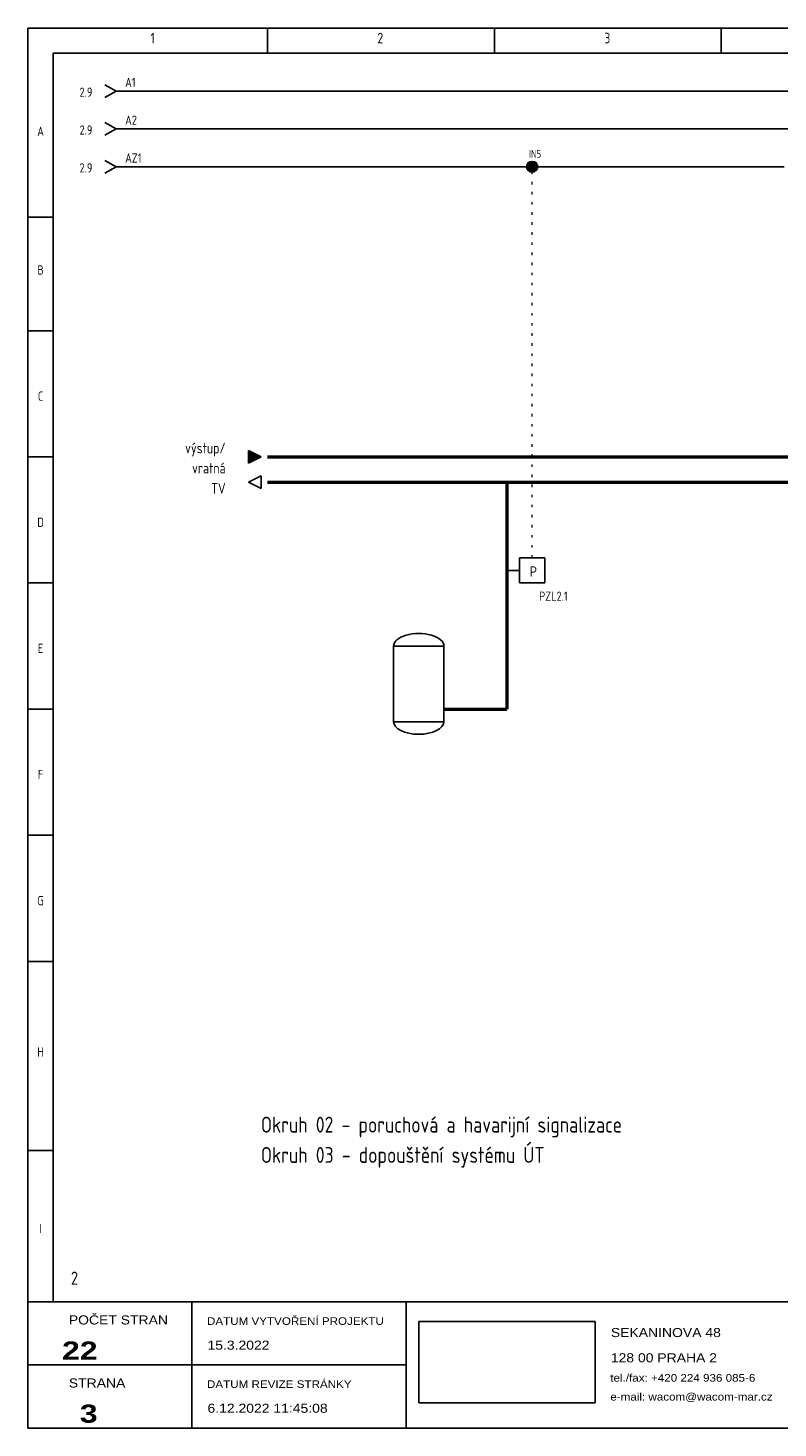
# Model space of a CAD drawing. Header units: millimetres. Extents: x 8 to 412, y 5 to 282.
# Tile 1 of 2: x 8 to 156, y 5 to 282. Entities that reach past the tile are written whole.
import ezdxf
from ezdxf.enums import TextEntityAlignment as Align

# ---------------------------------------------------------------- set-up
doc = ezdxf.new("R2010")
doc.units = ezdxf.units.MM
doc.linetypes.add('Caddy_Dot', pattern=[2, 0.5, -1.5])
doc.linetypes.add('Caddy_Solid', pattern=[0])
for name, color, linetype, lineweight in [('Caddy_1', 7, 'Caddy_Solid', 25), ('Caddy_2', 7, 'Caddy_Solid', 50), ('Caddy_4', 7, 'Caddy_Dot', 18)]:
    doc.layers.add(name, color=color, linetype=linetype, lineweight=lineweight)
doc.styles.add('Caddy_Arial', font='arial.ttf', dxfattribs={"width": 1.1})
doc.styles.add('Caddy_Arial Black', font='ariblk.ttf', dxfattribs={"width": 1.1})
doc.styles.add('Caddy_Vectorfont1p', font='isocp___.ttf', dxfattribs={"width": 0.9})
picture_1 = doc.add_image_def('image1.jpg', size_in_pixel=(1084, 500))

# ---------------------------------------------------------------- blocks, each defined once
blk = doc.blocks.new('672EA5B4E6E0')
at = {"layer": 'Caddy_1', "color": 7, "linetype": 'Caddy_Solid', "lineweight": 25}
for p, q in [((7.5, 282.5), (7.5, 5)), ((7.5, 282.5), (412.5, 282.5)), ((55, 282.5), (55, 277.5)), ((100, 282.5), (100, 277.5)), ((145, 282.5), (145, 277.5)), ((12.5, 277.5), (407.5, 277.5)), ((12.5, 277.5), (12.5, 30)), ((7.5, 245), (12.5, 245)), ((7.5, 222.5), (12.5, 222.5)), ((12.5, 222.5), (7.5, 222.5)), ((11.5, 222.5), (10.5, 222.5)), ((12.5, 197.5), (7.5, 197.5)), ((7.5, 197.5), (12.5, 197.5)), ((12.5, 172.5), (7.5, 172.5)), ((7.5, 172.5), (12.5, 172.5)), ((12.5, 147.5), (7.5, 147.5)), ((7.5, 147.5), (12.5, 147.5)), ((12.5, 122.5), (7.5, 122.5)), ((7.5, 122.5), (12.5, 122.5)), ((7.5, 97.5), (12.5, 97.5)), ((12.5, 60), (7.5, 60)), ((7.5, 30), (412.5, 30)), ((40, 5), (40, 30)), ((82.5, 30), (82.5, 5)), ((7.5, 17.5), (82.5, 17.5)), ((7.5, 5), (412.5, 5))]:
    blk.add_line(p, q, dxfattribs=at)
at = {"layer": 'Caddy_1', "color": 7, "lineweight": 25}
for s, height, style, width, p in [('1', 2.1, 'Caddy_Vectorfont1p', 0.9, (31.8, 279.45)), ('2', 2.1, 'Caddy_Vectorfont1p', 0.9, (76.8, 279.45)), ('3', 2.1, 'Caddy_Vectorfont1p', 0.9, (121.8, 279.45)), ('POČET STRAN', 1.8, 'Caddy_Arial', 1.1, (15.6, 25.52)), ('DATUM VYTVOŘENÍ PROJEKTU', 1.5, 'Caddy_Arial', 1.1, (43, 25.44)), ('15.3.2022', 1.8, 'Caddy_Arial', 1.1, (43.1, 20.52)), ('SEKANINOVA 48', 1.8, 'Caddy_Arial', 1.1, (123.1, 23.02)), ('128 00 PRAHA 2', 1.8, 'Caddy_Arial', 1.1, (123.1, 18.02)), ('STRANA', 1.8, 'Caddy_Arial', 1.1, (15.6, 13.02)), ('DATUM REVIZE STRÁNKY', 1.5, 'Caddy_Arial', 1.1, (43, 12.94)), ('tel./fax: +420 224 936 085-6', 1.5, 'Caddy_Arial', 1.1, (123, 14.19)), ('e-mail: wacom@wacom-mar.cz', 1.5, 'Caddy_Arial', 1.1, (123, 10.44)), ('6.12.2022 11:45:08', 1.8, 'Caddy_Arial', 1.1, (43.1, 8.02))]:
    blk.add_text(s, height=height, dxfattribs=dict(at, style=style, width=width)).set_placement(p)
at = {"layer": 'Caddy_1', "color": 7, "lineweight": 25, "style": 'Caddy_Vectorfont1p', "width": 0.9}
for s, p in [('A', (10, 261.11)), ('B', (10, 233.61)), ('C', (10, 208.61)), ('D', (10, 183.61)), ('E', (10, 158.61)), ('F', (10, 133.61)), ('G', (10, 108.61)), ('H', (10, 78.61)), ('I', (10, 43.61))]:
    blk.add_text(s, height=1.84, dxfattribs=at).set_placement(p, align=Align.CENTER)
at = {"layer": 'Caddy_1', "color": 1, "lineweight": 25, "true_color": 0xff0000, "style": 'Caddy_Vectorfont1p', "width": 0.9}
blk.add_text('2', height=2.63, dxfattribs=at).set_placement((16, 33.38))
at = {"layer": 'Caddy_1', "color": 7, "lineweight": 25, "style": 'Caddy_Arial Black', "width": 1.1}
for s, p in [('22', (21.3, 18.55)), ('3', (21.3, 6.05))]:
    blk.add_text(s, height=3.6, dxfattribs=at).set_placement(p, align=Align.RIGHT)
at = {"color": 18, "true_color": 0x000000}
image = blk.add_image(picture_1, insert=(85, 10), size_in_units=(35, 16.14), dxfattribs=at)
blk = doc.blocks.new('A1B1D568B773')
at = {"layer": 'Caddy_1', "color": 7, "linetype": 'Caddy_Solid', "lineweight": 25}
for q in [(22.75, 263.75), (22.75, 261.25)]:
    blk.add_line((25, 262.5), q, dxfattribs=at)
at = {"layer": 'Caddy_1', "color": 7, "lineweight": 25, "style": 'Caddy_Vectorfont1p', "width": 0.9}
blk.add_text('2.9', height=1.838, dxfattribs=at).set_placement((20.28, 261.36), align=Align.RIGHT)
blk.add_attdef('$TAG160010', (26.76, 263.31), '', height=1.84, dxfattribs=at)
blk = doc.blocks.new('B2AFD790BFD1')
at = {"layer": 'Caddy_1', "color": 7, "linetype": 'Caddy_Solid', "lineweight": 25}
for q in [(22.75, 256.25), (22.75, 253.75)]:
    blk.add_line((25, 255), q, dxfattribs=at)
at = {"layer": 'Caddy_1', "color": 7, "lineweight": 25, "style": 'Caddy_Vectorfont1p', "width": 0.9}
blk.add_text('2.9', height=1.838, dxfattribs=at).set_placement((20.28, 253.86), align=Align.RIGHT)
blk.add_attdef('$TAG160010', (26.76, 255.81), '', height=1.84, dxfattribs=at)
blk = doc.blocks.new('5219748F4397')
at = {"layer": 'Caddy_1'}
blk.add_hatch(color=7, dxfattribs=at).paths.add_polyline_path([(53.75, 197.5), (51.25, 196.25), (51.25, 198.75)])
at = {"layer": 'Caddy_1', "color": 7, "linetype": 'Caddy_Solid', "lineweight": 25}
for p, q in [((51.25, 196.25), (51.25, 198.75)), ((51.25, 198.75), (53.75, 197.5)), ((53.75, 197.5), (51.25, 196.25))]:
    blk.add_line(p, q, dxfattribs=at)
blk = doc.blocks.new('4E53FF5E92EF')
at = {"layer": 'Caddy_1', "color": 7, "linetype": 'Caddy_Solid', "lineweight": 25}
for p, q in [((53.75, 193.75), (51.25, 192.5)), ((51.25, 192.5), (53.75, 191.25)), ((53.75, 191.25), (53.75, 193.75))]:
    blk.add_line(p, q, dxfattribs=at)
blk = doc.blocks.new('DE9D46139DA4')
at = {"layer": 'Caddy_1', "color": 7, "linetype": 'Caddy_Solid', "lineweight": 25}
for p, q in [((80, 160), (90, 160)), ((80, 145), (80, 160)), ((90, 160), (90, 145)), ((90, 145), (80, 145))]:
    blk.add_line(p, q, dxfattribs=at)
blk = doc.blocks.new('EFD36030E42B')
at = {"layer": 'Caddy_1', "color": 7, "linetype": 'Caddy_Solid', "lineweight": 25}
for centre, start_param, end_param in [((85, 160), 0, 3.141593), ((85, 145), 3.141593, 6.283185)]:
    blk.add_ellipse(centre, major_axis=(5, 0), ratio=0.5, start_param=start_param, end_param=end_param, dxfattribs=at)
at = {"layer": 'Caddy_1'}
blk.add_blockref('DE9D46139DA4', (0, 0, 1), dxfattribs=at)
blk = doc.blocks.new('090D11C32E04')
at = {"layer": 'Caddy_1', "color": 7, "linetype": 'Caddy_Solid', "lineweight": 25}
for p, q in [((105, 177.5), (110, 177.5)), ((105, 172.5), (105, 177.5)), ((110, 177.5), (110, 172.5)), ((110, 172.5), (105, 172.5))]:
    blk.add_line(p, q, dxfattribs=at)
blk = doc.blocks.new('40D48C0D14F6')
at = {"layer": 'Caddy_1'}
blk.add_blockref('090D11C32E04', (0, 0, 1), dxfattribs=at)
at = {"layer": 'Caddy_1', "color": 7, "lineweight": 25, "style": 'Caddy_Vectorfont1p', "width": 0.9}
blk.add_text('P', height=2.1, dxfattribs=at).set_placement((107.05, 173.7))
blk.add_attdef('$TAG160010', (108.87, 168.96), '', height=1.84, dxfattribs=at)
blk = doc.blocks.new('52B787C3C3AC')
at = {"layer": 'Caddy_1', "color": 7, "linetype": 'Caddy_Solid', "lineweight": 25}
for q in [(22.75, 271.25), (22.75, 268.75)]:
    blk.add_line((25, 270), q, dxfattribs=at)
at = {"layer": 'Caddy_1', "color": 7, "lineweight": 25, "style": 'Caddy_Vectorfont1p', "width": 0.9}
blk.add_text('2.9', height=1.838, dxfattribs=at).set_placement((20.28, 268.86), align=Align.RIGHT)
blk.add_attdef('$TAG160010', (26.76, 270.81), '', height=1.84, dxfattribs=at)

msp = doc.modelspace()

# ---------------------------------------------------------------- hatches: boundary and pattern name
at = {"layer": 'Caddy_1'}
h = msp.add_hatch(dxfattribs=at)
h.set_pattern_fill('_USER', scale=0.1, angle=28.6479, style=0, double=1, pattern_type=0)
h.set_pattern_definition([(28.64789, (0, 0), (-0.047942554, 0.087758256), []), (118.64789, (0, 0), (-0.087758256, -0.047942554), [])])
edge = h.paths.add_edge_path(flags=0)
edge.add_arc((107.5, 255), 1, 0, 360)

# ---------------------------------------------------------------- linework, layer by layer
at = {"layer": 'Caddy_1', "color": 7, "linetype": 'Caddy_Solid', "lineweight": 25}
for p, q in [((25, 270), (395, 270)), ((25, 262.5), (395, 262.5)), ((25, 255), (107.5, 255)), ((107.5, 255), (157.5, 255)), ((105, 175), (102.5, 175)), ((105, 175), (102.5, 175))]:
    msp.add_line(p, q, dxfattribs=at)
at = {"layer": 'Caddy_1', "color": 7, "lineweight": 40}
msp.add_circle((107.5, 255), 1, dxfattribs=at)
at = {"layer": 'Caddy_2', "color": 7, "linetype": 'Caddy_Solid', "lineweight": 50}
for p, q in [((55, 197.5), (280, 197.5)), ((55, 192.5), (280, 192.5)), ((102.5, 192.5), (102.5, 147.5)), ((90, 147.5), (102.5, 147.5))]:
    msp.add_line(p, q, dxfattribs=at)
at = {"layer": 'Caddy_4', "color": 7, "linetype": 'Caddy_Dot', "lineweight": 18}
msp.add_line((107.5, 177.5), (107.5, 255), dxfattribs=at)

# ---------------------------------------------------------------- block references
at = {"layer": 'Caddy_1'}
for name in ['672EA5B4E6E0', '5219748F4397', '4E53FF5E92EF']:
    msp.add_blockref(name, (0, 0, 1), dxfattribs=at)
ref = msp.add_blockref('52B787C3C3AC', (0, 0, 1), dxfattribs=at)
ref.add_attrib('$TAG160010', 'A1', (26.76, 270.81), dxfattribs={"color": 7, "lineweight": 25, "height": 1.838, "style": 'Caddy_Vectorfont1p', "width": 0.9})
ref = msp.add_blockref('A1B1D568B773', (0, 0, 1), dxfattribs=at)
ref.add_attrib('$TAG160010', 'A2', (26.76, 263.31), dxfattribs={"color": 7, "lineweight": 25, "height": 1.838, "style": 'Caddy_Vectorfont1p', "width": 0.9})
ref = msp.add_blockref('B2AFD790BFD1', (0, 0, 1), dxfattribs=at)
ref.add_attrib('$TAG160010', 'AZ1', (26.76, 255.81), dxfattribs={"color": 7, "lineweight": 25, "height": 1.838, "style": 'Caddy_Vectorfont1p', "width": 0.9})
ref = msp.add_blockref('40D48C0D14F6', (0, 0, 1), dxfattribs=at)
ref.add_attrib('$TAG160010', 'PZL2.1', (108.87, 168.96), dxfattribs={"color": 7, "lineweight": 25, "height": 1.838, "style": 'Caddy_Vectorfont1p', "width": 0.9})
at = {"layer": 'Caddy_2'}
msp.add_blockref('EFD36030E42B', (0, 0, 1), dxfattribs=at)

# ---------------------------------------------------------------- texts
at = {"layer": 'Caddy_1', "color": 7, "lineweight": 25, "style": 'Caddy_Vectorfont1p', "width": 0.9}
for s, p in [('výstup/', (46.7, 198.2)), ('vratná', (46.7, 194.2)), ('TV', (46.7, 190.2))]:
    msp.add_text(s, height=2.1, dxfattribs=at).set_placement(p, align=Align.RIGHT)
for s, p in [('Okruh 02 - poruchová a havarijní signalizace', (53.7, 63.55)), ('Okruh 03 - dopouštění systému ÚT', (53.7, 57.55))]:
    msp.add_text(s, height=3.15, dxfattribs=at).set_placement(p)
at = {"layer": 'Caddy_4', "color": 7, "lineweight": 25, "style": 'Caddy_Vectorfont1p', "width": 0.9}
msp.add_text('IN5', height=1.575, dxfattribs=at).set_placement((106.85, 256.77))

doc.saveas('drawing.dxf')
